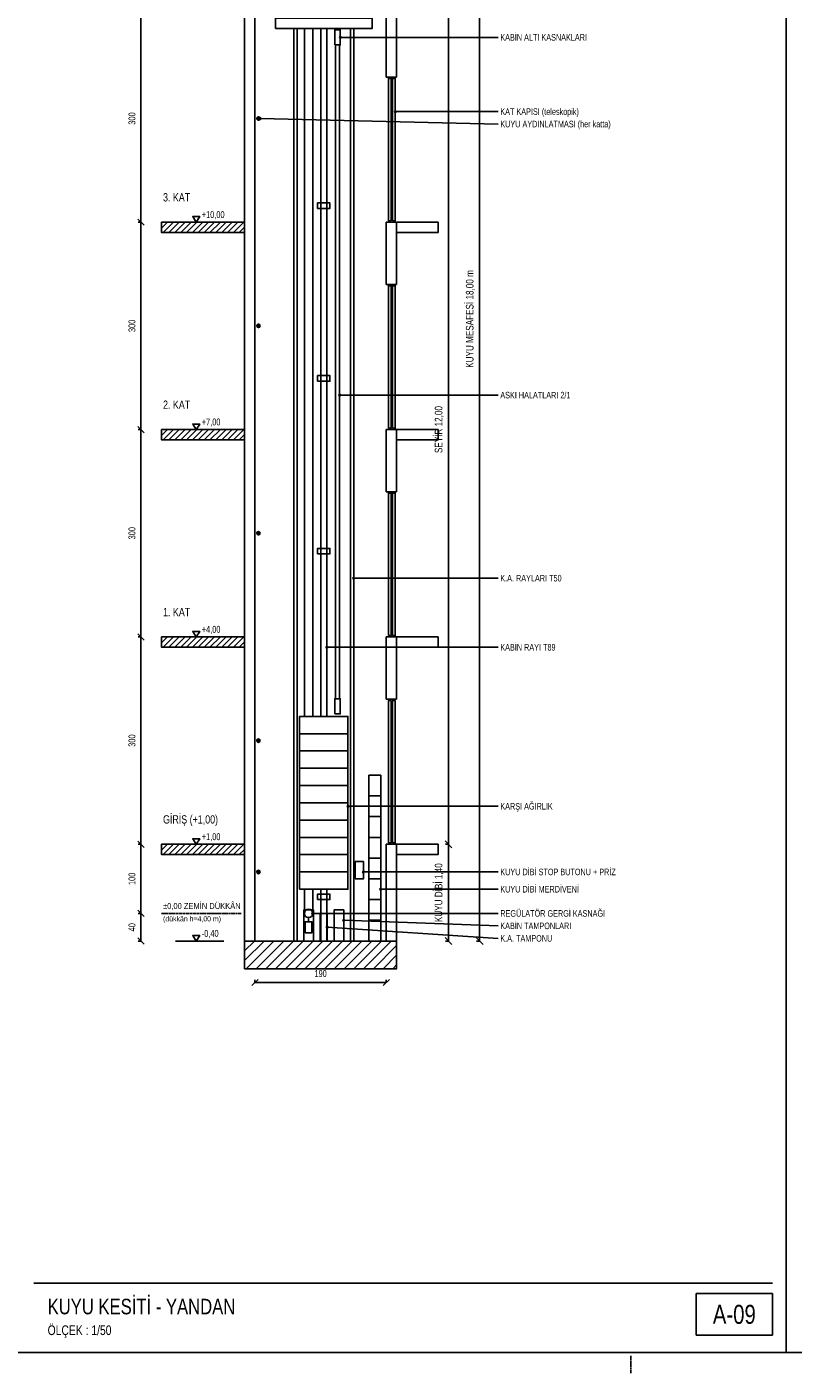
# Model space of a CAD drawing. Header units: centimetres. Extents: x 0 to 13234, y -30 to 2970.
# Tile 16 of 29: x 8726 to 9835, y -30 to 1918. Entities that reach past the tile are written whole.
import ezdxf
from ezdxf.enums import TextEntityAlignment as Align

# ---------------------------------------------------------------- set-up
doc = ezdxf.new("R2010")
doc.units = ezdxf.units.CM
doc.linetypes.add('CENTER', pattern=[5.08, 3.175, -0.635, 0.635, -0.635])
for name, color, linetype in [('ASN-ANTET', 4, 'Continuous'), ('ASN-BASLIK', 5, 'Continuous'), ('ASN-CERCEVE', 7, 'Continuous'), ('ASN-DUVAR', 7, 'Continuous'), ('ASN-EKSEN', 8, 'CENTER'), ('ASN-ELEKTRIK', 3, 'Continuous'), ('ASN-HALAT', 6, 'Continuous'), ('ASN-KA', 30, 'Continuous'), ('ASN-KABIN', 5, 'Continuous'), ('ASN-KAPI', 3, 'Continuous'), ('ASN-KOT', 2, 'Continuous'), ('ASN-MOTOR', 6, 'Continuous'), ('ASN-OLCU', 3, 'Continuous'), ('ASN-RAY', 1, 'Continuous'), ('ASN-TARAMA', 8, 'Continuous'), ('ASN-YAZI', 4, 'Continuous'), ('ASN-YUK', 1, 'Continuous')]:
    doc.layers.add(name, color=color, linetype=linetype)

msp = doc.modelspace()

# ---------------------------------------------------------------- linework, layer by layer
at = {"layer": 'ASN-ANTET'}
msp.add_line((8736.1, 100), (9804.7, 100), dxfattribs=at)
msp.add_lwpolyline([(9694.7, 25), (9804.7, 25), (9804.7, 85), (9694.7, 85)], close=True, dxfattribs=at)
at = {"layer": 'ASN-CERCEVE'}
msp.add_line((9824.7, 0), (9824.7, 2970), dxfattribs=at)
for points in [[(0, 0), (13233.7, 0), (13233.7, 2970), (0, 2970)], [(100, 0), (13208.7, 0), (13208.7, 2970), (100, 2970)]]:
    msp.add_lwpolyline(points, close=True, dxfattribs=at)
at = {"layer": 'ASN-DUVAR'}
for p, q in [((9041.1, 595), (9041.1, 2395)), ((9056.1, 595), (9056.1, 2395)), ((9246.1, 1845), (9246.1, 1935)), ((9261.1, 1845), (9261.1, 1935)), ((9246.1, 1845), (9261.1, 1845)), ((9246.1, 1545), (9246.1, 1635)), ((9246.1, 1635), (9261.1, 1635)), ((9261.1, 1545), (9261.1, 1635)), ((9246.1, 1545), (9261.1, 1545)), ((9246.1, 1245), (9246.1, 1335)), ((9246.1, 1335), (9261.1, 1335)), ((9261.1, 1245), (9261.1, 1335)), ((9246.1, 1245), (9261.1, 1245)), ((9246.1, 945), (9246.1, 1035)), ((9246.1, 1035), (9261.1, 1035)), ((9261.1, 945), (9261.1, 1035)), ((9246.1, 945), (9261.1, 945)), ((9246.1, 595), (9246.1, 735)), ((9246.1, 735), (9261.1, 735)), ((9261.1, 595), (9261.1, 735))]:
    msp.add_line(p, q, dxfattribs=at)
for points in [[(9041.1, 1620), (8921.1, 1620), (8921.1, 1635), (9041.1, 1635)], [(9261.1, 1620), (9321.1, 1620), (9321.1, 1635), (9261.1, 1635)], [(9041.1, 1320), (8921.1, 1320), (8921.1, 1335), (9041.1, 1335)], [(9261.1, 1320), (9321.1, 1320), (9321.1, 1335), (9261.1, 1335)], [(9041.1, 1020), (8921.1, 1020), (8921.1, 1035), (9041.1, 1035)], [(9261.1, 1020), (9321.1, 1020), (9321.1, 1035), (9261.1, 1035)], [(9041.1, 720), (8921.1, 720), (8921.1, 735), (9041.1, 735)], [(9261.1, 720), (9321.1, 720), (9321.1, 735), (9261.1, 735)]]:
    msp.add_lwpolyline(points, dxfattribs=at)
msp.add_lwpolyline([(9041.1, 555), (9261.1, 555), (9261.1, 595), (9041.1, 595)], close=True, dxfattribs=at)
at = {"layer": 'ASN-EKSEN'}
for p, q in [((8921.1, 635), (9036.1, 635)), ((9600, -30), (9600, -5))]:
    msp.add_line(p, q, dxfattribs=at)
at = {"layer": 'ASN-ELEKTRIK'}
for p, q in [((9059.4, 1783.3), (9062.8, 1786.7)), ((9059.4, 1786.7), (9062.8, 1783.3)), ((9059.4, 1483.3), (9062.8, 1486.7)), ((9059.4, 1486.7), (9062.8, 1483.3)), ((9059.4, 1183.3), (9062.8, 1186.7)), ((9059.4, 1186.7), (9062.8, 1183.3)), ((9059.4, 883.3), (9062.8, 886.7)), ((9059.4, 886.7), (9062.8, 883.3)), ((9059.4, 693.3), (9062.8, 696.7)), ((9059.4, 696.7), (9062.8, 693.3))]:
    msp.add_line(p, q, dxfattribs=at)
msp.add_lwpolyline([(9201.1, 685), (9213.1, 685), (9213.1, 710), (9201.1, 710)], close=True, dxfattribs=at)
for centre in [(9061.1, 1785), (9061.1, 1485), (9061.1, 1185), (9061.1, 885), (9061.1, 695)]:
    msp.add_circle(centre, 2.5, dxfattribs=at)
at = {"layer": 'ASN-HALAT'}
for p, q in [((9127.6, 920), (9127.6, 1915)), ((9139.6, 920), (9139.6, 1915)), ((9172.6, 945.6), (9172.6, 1891.4)), ((9178.6, 945.6), (9178.6, 1891.4)), ((9127.6, 635), (9127.6, 670)), ((9139.6, 635), (9139.6, 670))]:
    msp.add_line(p, q, dxfattribs=at)
at = {"layer": 'ASN-KA'}
for p, q in [((9120.6, 895), (9190.6, 895)), ((9120.6, 870), (9190.6, 870)), ((9120.6, 845), (9190.6, 845)), ((9120.6, 820), (9190.6, 820)), ((9120.6, 795), (9190.6, 795)), ((9120.6, 770), (9190.6, 770)), ((9120.6, 745), (9190.6, 745)), ((9120.6, 720), (9190.6, 720)), ((9120.6, 695), (9190.6, 695))]:
    msp.add_line(p, q, dxfattribs=at)
msp.add_lwpolyline([(9120.6, 670), (9190.6, 670), (9190.6, 920), (9120.6, 920)], close=True, dxfattribs=at)
at = {"layer": 'ASN-KABIN'}
msp.add_lwpolyline([(9085.6, 1915), (9225.6, 1915), (9225.6, 1930), (9085.6, 1930)], close=True, dxfattribs=at)
at = {"layer": 'ASN-KAPI'}
for p, q in [((9221.1, 835), (9238.1, 835)), ((9221.1, 595), (9221.1, 835)), ((9238.1, 595), (9238.1, 835)), ((9221.1, 805), (9238.1, 805)), ((9221.1, 775), (9238.1, 775)), ((9221.1, 745), (9238.1, 745)), ((9221.1, 715), (9238.1, 715)), ((9221.1, 685), (9238.1, 685)), ((9221.1, 655), (9238.1, 655)), ((9221.1, 625), (9238.1, 625))]:
    msp.add_line(p, q, dxfattribs=at)
for points in [[(9249.1, 1637), (9253.1, 1637), (9253.1, 1843), (9249.1, 1843)], [(9255.1, 1637), (9259.1, 1637), (9259.1, 1843), (9255.1, 1843)], [(9249.1, 1337), (9253.1, 1337), (9253.1, 1543), (9249.1, 1543)], [(9255.1, 1337), (9259.1, 1337), (9259.1, 1543), (9255.1, 1543)], [(9249.1, 1037), (9253.1, 1037), (9253.1, 1243), (9249.1, 1243)], [(9255.1, 1037), (9259.1, 1037), (9259.1, 1243), (9255.1, 1243)], [(9249.1, 737), (9253.1, 737), (9253.1, 943), (9249.1, 943)], [(9255.1, 737), (9259.1, 737), (9259.1, 943), (9255.1, 943)]]:
    msp.add_lwpolyline(points, close=True, dxfattribs=at)
at = {"layer": 'ASN-KOT'}
for p, q in [((8941.1, 1635), (9011.1, 1635)), ((8941.1, 1335), (9011.1, 1335)), ((8941.1, 1035), (9011.1, 1035)), ((8941.1, 735), (9011.1, 735)), ((8941.1, 595), (9011.1, 595))]:
    msp.add_line(p, q, dxfattribs=at)
for points in [[(8971.1, 1635), (8966.1, 1643), (8976.1, 1643)], [(8971.1, 1335), (8966.1, 1343), (8976.1, 1343)], [(8971.1, 1035), (8966.1, 1043), (8976.1, 1043)], [(8971.1, 735), (8966.1, 743), (8976.1, 743)], [(8971.1, 595), (8966.1, 603), (8976.1, 603)]]:
    msp.add_lwpolyline(points, close=True, dxfattribs=at)
at = {"layer": 'ASN-MOTOR'}
msp.add_line((9133.6, 623), (9133.6, 629), dxfattribs=at)
for points in [[(9171.6, 1891.4), (9179.6, 1891.4), (9179.6, 1913.4), (9171.6, 1913.4)], [(9171.6, 923.6), (9179.6, 923.6), (9179.6, 945.6), (9171.6, 945.6)], [(9128.6, 607), (9138.6, 607), (9138.6, 623), (9128.6, 623)]]:
    msp.add_lwpolyline(points, close=True, dxfattribs=at)
msp.add_circle((9133.6, 635), 6, dxfattribs=at)
at = {"layer": 'ASN-OLCU'}
for p, q in [((9381.1, 595), (9381.1, 2395)), ((8891.1, 1635), (8891.1, 1935)), ((9336.1, 735), (9336.1, 1935)), ((8895.6, 1630.5), (8886.6, 1639.5)), ((8895.6, 1630.5), (8886.6, 1639.5)), ((8891.1, 1635), (8887.1, 1635)), ((8891.1, 1635), (8887.1, 1635)), ((8891.1, 1335), (8891.1, 1635)), ((8895.6, 1330.5), (8886.6, 1339.5)), ((8895.6, 1330.5), (8886.6, 1339.5)), ((8891.1, 1335), (8887.1, 1335)), ((8891.1, 1335), (8887.1, 1335)), ((8891.1, 1035), (8891.1, 1335)), ((8895.6, 1030.5), (8886.6, 1039.5)), ((8895.6, 1030.5), (8886.6, 1039.5)), ((8891.1, 1035), (8887.1, 1035)), ((8891.1, 1035), (8887.1, 1035)), ((8891.1, 735), (8891.1, 1035)), ((8895.6, 730.5), (8886.6, 739.5)), ((8895.6, 730.5), (8886.6, 739.5)), ((8891.1, 735), (8887.1, 735)), ((8891.1, 735), (8887.1, 735)), ((8891.1, 635), (8891.1, 735)), ((9341.1, 730.1), (9331.2, 740)), ((9341.1, 730.1), (9331.2, 740)), ((9336.1, 735), (9331.7, 735)), ((9336.1, 735), (9331.7, 735)), ((9336.1, 595), (9336.1, 735)), ((8895.6, 630.5), (8886.6, 639.5)), ((8895.6, 630.5), (8886.6, 639.5)), ((8891.1, 635), (8887.1, 635)), ((8891.1, 635), (8887.1, 635)), ((8891.1, 595), (8891.1, 635)), ((8895.6, 590.5), (8886.6, 599.5)), ((8891.1, 595), (8887.1, 595)), ((9341.1, 590.1), (9331.2, 600)), ((9336.1, 595), (9331.7, 595)), ((9386.1, 590.1), (9376.2, 600)), ((9381.1, 595), (9376.7, 595)), ((9051.6, 530.5), (9060.6, 539.5)), ((9056.1, 535), (9056.1, 539)), ((9056.1, 535), (9246.1, 535)), ((9241.6, 530.5), (9250.6, 539.5)), ((9246.1, 535), (9246.1, 539))]:
    msp.add_line(p, q, dxfattribs=at)
at = {"layer": 'ASN-RAY'}
for p, q in [((9112.1, 595), (9112.1, 1915)), ((9117.1, 595), (9117.1, 1915)), ((9151.2, 920), (9151.2, 1915)), ((9160.1, 920), (9160.1, 1915)), ((9194.1, 595), (9194.1, 1915)), ((9199.1, 595), (9199.1, 1915)), ((9151.2, 595), (9151.2, 670)), ((9160.1, 595), (9160.1, 670))]:
    msp.add_line(p, q, dxfattribs=at)
for points in [[(9146.6, 1655), (9164.6, 1655), (9164.6, 1663), (9146.6, 1663)], [(9146.6, 1405), (9164.6, 1405), (9164.6, 1413), (9146.6, 1413)], [(9146.6, 1155), (9164.6, 1155), (9164.6, 1163), (9146.6, 1163)], [(9146.6, 655), (9164.6, 655), (9164.6, 663), (9146.6, 663)]]:
    msp.add_lwpolyline(points, close=True, dxfattribs=at)
at = {"layer": 'ASN-TARAMA'}
for p, q in [((8921.1, 1626.5), (8929.6, 1635)), ((8923.1, 1620), (8938.1, 1635)), ((8931.6, 1620), (8946.6, 1635)), ((8940.1, 1620), (8955.1, 1635)), ((8948.6, 1620), (8963.6, 1635)), ((8957, 1620), (8972, 1635)), ((8965.5, 1620), (8980.5, 1635)), ((8974, 1620), (8989, 1635)), ((8982.5, 1620), (8997.5, 1635)), ((8991, 1620), (9006, 1635)), ((8999.5, 1620), (9014.5, 1635)), ((9008, 1620), (9023, 1635)), ((9016.4, 1620), (9031.4, 1635)), ((9024.9, 1620), (9039.9, 1635)), ((9033.4, 1620), (9041.1, 1627.7)), ((8921.1, 1326.5), (8929.6, 1335)), ((8923.1, 1320), (8938.1, 1335)), ((8931.6, 1320), (8946.6, 1335)), ((8940.1, 1320), (8955.1, 1335)), ((8948.6, 1320), (8963.6, 1335)), ((8957, 1320), (8972, 1335)), ((8965.5, 1320), (8980.5, 1335)), ((8974, 1320), (8989, 1335)), ((8982.5, 1320), (8997.5, 1335)), ((8991, 1320), (9006, 1335)), ((8999.5, 1320), (9014.5, 1335)), ((9008, 1320), (9023, 1335)), ((9016.4, 1320), (9031.4, 1335)), ((9024.9, 1320), (9039.9, 1335)), ((9033.4, 1320), (9041.1, 1327.7)), ((8921.1, 1026.5), (8929.6, 1035)), ((8923.1, 1020), (8938.1, 1035)), ((8931.6, 1020), (8946.6, 1035)), ((8940.1, 1020), (8955.1, 1035)), ((8948.6, 1020), (8963.6, 1035)), ((8957, 1020), (8972, 1035)), ((8965.5, 1020), (8980.5, 1035)), ((8974, 1020), (8989, 1035)), ((8982.5, 1020), (8997.5, 1035)), ((8991, 1020), (9006, 1035)), ((8999.5, 1020), (9014.5, 1035)), ((9008, 1020), (9023, 1035)), ((9016.4, 1020), (9031.4, 1035)), ((9024.9, 1020), (9039.9, 1035)), ((9033.4, 1020), (9041.1, 1027.7)), ((8921.1, 726.5), (8929.6, 735)), ((8923.1, 720), (8938.1, 735)), ((8931.6, 720), (8946.6, 735)), ((8940.1, 720), (8955.1, 735)), ((8948.6, 720), (8963.6, 735)), ((8957, 720), (8972, 735)), ((8965.5, 720), (8980.5, 735)), ((8974, 720), (8989, 735)), ((8982.5, 720), (8997.5, 735)), ((8991, 720), (9006, 735)), ((8999.5, 720), (9014.5, 735)), ((9008, 720), (9023, 735)), ((9016.4, 720), (9031.4, 735)), ((9024.9, 720), (9039.9, 735)), ((9033.4, 720), (9041.1, 727.7)), ((9041.1, 580.9), (9055.3, 595)), ((9041.1, 566.7), (9069.4, 595)), ((9043.6, 555), (9083.6, 595)), ((9057.7, 555), (9097.7, 595)), ((9071.8, 555), (9111.8, 595)), ((9086, 555), (9126, 595)), ((9100.1, 555), (9140.1, 595)), ((9114.3, 555), (9154.3, 595)), ((9128.4, 555), (9168.4, 595)), ((9142.6, 555), (9182.6, 595)), ((9156.7, 555), (9196.7, 595)), ((9170.8, 555), (9210.8, 595)), ((9185, 555), (9225, 595)), ((9199.1, 555), (9239.1, 595)), ((9213.3, 555), (9253.3, 595)), ((9227.4, 555), (9261.1, 588.7)), ((9241.6, 555), (9261.1, 574.6)), ((9255.7, 555), (9261.1, 560.4))]:
    msp.add_line(p, q, dxfattribs=at)
at = {"layer": 'ASN-YAZI'}
for p, q in [((9179.6, 1902.4), (9408.1, 1902.4)), ((9259.1, 1795), (9408.1, 1795)), ((9063.6, 1785), (9408.1, 1777)), ((9178.6, 1384.8), (9408.1, 1384.8)), ((9199.1, 1120), (9408.1, 1120)), ((9160.1, 1020), (9408.1, 1020)), ((9190.6, 790), (9408.1, 790)), ((9213.1, 695), (9408.1, 695)), ((9238.1, 670), (9408.1, 670)), ((9139.6, 635), (9408.1, 635)), ((9184.6, 625), (9408.1, 617)), ((9160.6, 615), (9408.1, 598.9))]:
    msp.add_line(p, q, dxfattribs=at)
for centre in [(9179.6, 1902.4), (9259.1, 1795), (9063.6, 1785), (9178.6, 1384.8), (9199.1, 1120), (9160.1, 1020), (9190.6, 790), (9213.1, 695), (9238.1, 670), (9139.6, 635), (9184.6, 625), (9160.6, 615)]:
    msp.add_circle(centre, 1.2, dxfattribs=at)
at = {"layer": 'ASN-YUK'}
for points in [[(9126.6, 595), (9126.6, 640), (9140.6, 640), (9140.6, 595)], [(9150.6, 595), (9150.6, 635), (9160.6, 635), (9160.6, 595)], [(9170.6, 595), (9170.6, 640), (9184.6, 640), (9184.6, 595)]]:
    msp.add_lwpolyline(points, dxfattribs=at)

# ---------------------------------------------------------------- texts
at = {"layer": 'ASN-ANTET', "width": 0.8}
msp.add_text('A-09', height=27.5, dxfattribs=at).set_placement((9749.7, 55), align=Align.MIDDLE_CENTER)
msp.add_text('ÖLÇEK : 1/50', height=14, dxfattribs=at).set_placement((8756.1, 25))
at = {"layer": 'ASN-BASLIK', "width": 0.8}
for s, height, p in [('3. KAT', 12, (8923.1, 1665)), ('2. KAT', 12, (8923.1, 1365)), ('1. KAT', 12, (8923.1, 1065)), ('GİRİŞ (+1,00)', 12, (8923.1, 765)), ('KUYU KESİTİ - YANDAN', 22.5, (8756.1, 55))]:
    msp.add_text(s, height=height, dxfattribs=at).set_placement(p)
at = {"layer": 'ASN-KOT', "width": 0.8}
for s, height, p in [('+10,00', 10, (8979.1, 1638)), ('+7,00', 10, (8979.1, 1338)), ('+4,00', 10, (8979.1, 1038)), ('+1,00', 10, (8979.1, 738)), ('%%p0,00 ZEMİN DÜKKÂN', 8.5, (8923.1, 639)), ('-0,40', 10, (8979.1, 598))]:
    msp.add_text(s, height=height, dxfattribs=at).set_placement(p, align=Align.BOTTOM_LEFT)
msp.add_text('(dükkân h=4,00 m)', height=7.5, dxfattribs=at).set_placement((8923.1, 631), align=Align.TOP_LEFT)
at = {"layer": 'ASN-OLCU', "width": 0.8}
for s, height, p in [('300', 10, (8886.1, 1785)), ('KUYU MESAFESİ 18,00 m', 11, (9375.6, 1495)), ('300', 10, (8886.1, 1485)), ('SEYİR 12,00', 11, (9330.6, 1335)), ('300', 10, (8886.1, 1185)), ('300', 10, (8886.1, 885)), ('KUYU DİBİ 1,40', 11, (9330.6, 665)), ('100', 10, (8886.1, 685)), ('40', 10, (8886.1, 615))]:
    msp.add_text(s, height=height, rotation=90, dxfattribs=at).set_placement(p, align=Align.BOTTOM_CENTER)
msp.add_text('190', height=10, dxfattribs=at).set_placement((9151.1, 540), align=Align.BOTTOM_CENTER)
at = {"layer": 'ASN-YAZI', "width": 0.8}
for s, p in [('KABİN ALTI KASNAKLARI', (9411.1, 1902.4)), ('KAT KAPISI (teleskopik)', (9411.1, 1795)), ('KUYU AYDINLATMASI (her katta)', (9411.1, 1777)), ('ASKI HALATLARI 2/1', (9411.1, 1384.8)), ('K.A. RAYLARI T50', (9411.1, 1120)), ('KABİN RAYI T89', (9411.1, 1020)), ('KARŞI AĞIRLIK', (9411.1, 790)), ('KUYU DİBİ STOP BUTONU + PRİZ', (9411.1, 695)), ('KUYU DİBİ MERDİVENİ', (9411.1, 670)), ('REGÜLATÖR GERGİ KASNAĞI', (9411.1, 635)), ('KABİN TAMPONLARI', (9411.1, 617)), ('K.A. TAMPONU', (9411.1, 598.9))]:
    msp.add_text(s, height=9.5, dxfattribs=at).set_placement(p, align=Align.MIDDLE_LEFT)

doc.saveas('drawing.dxf')
